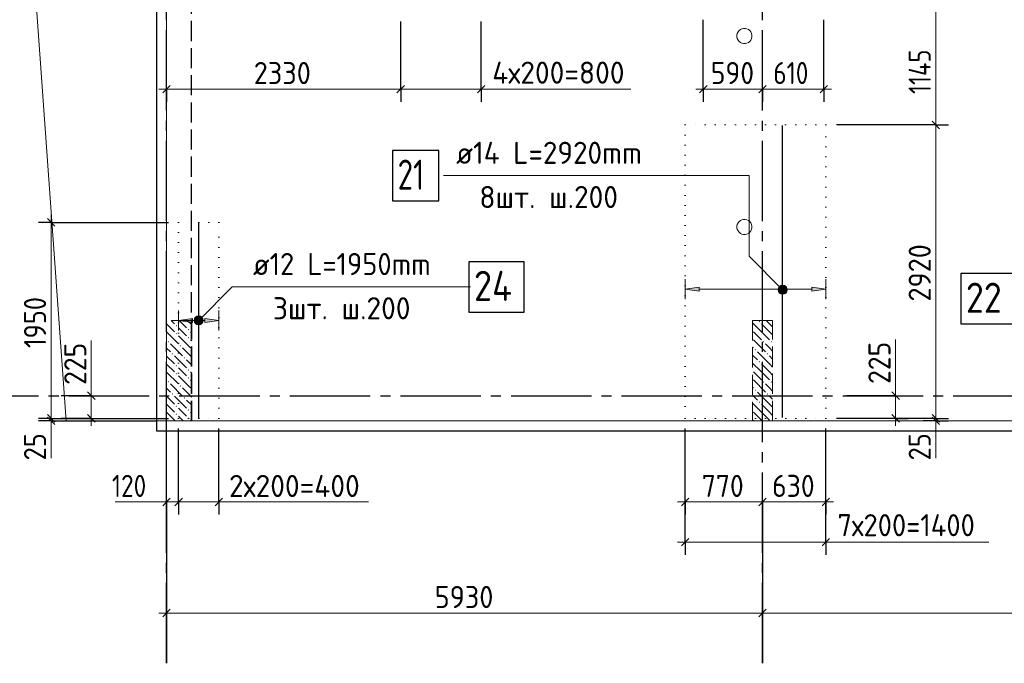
# Model space of a CAD drawing. Header units: millimetres. Extents: x 0 to 42000, y -76 to 29700.
# Tile 3 of 16: x 5368 to 15164, y 6819 to 13225. Entities that reach past the tile are written whole.
import ezdxf

# ---------------------------------------------------------------- set-up
doc = ezdxf.new("R2010")
doc.units = ezdxf.units.MM
for name, pattern in [('______2', [270, 200, -70]), ('______5', [1100, 800, -100, 100, -100]), ('______9', [100, 0, -100])]:
    doc.linetypes.add(name, pattern=pattern)
for name, color, linetype, lineweight in [('Standard', 7, 'Continuous', 25), ('ЖБ Перекрытие верхний уровень', 7, 'Continuous', 18), ('Позиционная метка номер позиции', 7, 'Continuous', 13), ('Примечания', 7, 'Continuous', 13), ('Размерная линия_ общее', 7, 'Continuous', 13)]:
    doc.layers.add(name, color=color, linetype=linetype, lineweight=lineweight)
for name, color, linetype, lineweight, true_color in [('ЖБ Балка Нижележащая', 7, '______2', 18, 0x656565), ('ЖБ Пилон', 7, '______2', 13, 0xa0a0a0), ('Оси', 7, '______5', 13, 0x656565)]:
    doc.layers.add(name, color=color, linetype=linetype, lineweight=lineweight, true_color=true_color)
doc.styles.add('ISOCPEUR', font='txt')

msp = doc.modelspace()

# ---------------------------------------------------------------- hatches: boundary and pattern name
at = {"linetype": 'Continuous', "lineweight": 13, "transparency": 33554687}
for points in [[(12128.7, 10521.7), (11988.7, 10541.7), (12128.7, 10561.7)], [(7088.7, 10212), (6948.7, 10232), (7088.7, 10252)]]:
    msp.add_hatch(color=7, dxfattribs=at).paths.add_polyline_path(points, flags=16)
for points in [[(13248.7, 10521.7), (13388.7, 10541.7), (13248.7, 10561.7)], [(7208.7, 10212), (7348.7, 10232), (7208.7, 10252)]]:
    msp.add_hatch(color=7, dxfattribs=at).paths.add_polyline_path(points)
at = {"layer": 'ЖБ Пилон', "linetype": 'Continuous', "lineweight": 18, "transparency": 33554687}
for points in [[(12720.4, 10219.2), (12726.9, 10225.7), (12733.4, 10219.2), (12726.9, 10212.7)], [(6920.4, 10179.2), (6926.9, 10185.7), (6933.4, 10179.2), (6926.9, 10172.7)], [(6920.4, 10099.2), (6926.9, 10105.7), (6933.4, 10099.2), (6926.9, 10092.7)], [(7040.4, 10139.2), (7046.9, 10145.7), (7053.4, 10139.2), (7046.9, 10132.7)], [(6840.4, 10019.2), (6846.9, 10025.7), (6853.4, 10019.2), (6846.9, 10012.7)], [(7040.4, 10059.2), (7046.9, 10065.7), (7053.4, 10059.2), (7046.9, 10052.7)], [(12760.4, 10019.2), (12766.9, 10025.7), (12773.4, 10019.2), (12766.9, 10012.7)], [(12840.4, 10019.2), (12846.9, 10025.7), (12853.4, 10019.2), (12846.9, 10012.7)], [(6880.4, 9899.2), (6886.9, 9905.7), (6893.4, 9899.2), (6886.9, 9892.7)], [(6960.4, 9979.2), (6966.9, 9985.7), (6973.4, 9979.2), (6966.9, 9972.7)], [(12680.4, 9939.2), (12686.9, 9945.7), (12693.4, 9939.2), (12686.9, 9932.7)], [(12800.4, 9899.2), (12806.9, 9905.7), (12813.4, 9899.2), (12806.9, 9892.7)], [(7000.4, 9859.2), (7006.9, 9865.7), (7013.4, 9859.2), (7006.9, 9852.7)], [(12720.4, 9819.2), (12726.9, 9825.7), (12733.4, 9819.2), (12726.9, 9812.7)], [(6920.4, 9779.2), (6926.9, 9785.7), (6933.4, 9779.2), (6926.9, 9772.7)], [(6920.4, 9699.2), (6926.9, 9705.7), (6933.4, 9699.2), (6926.9, 9692.7)], [(7040.4, 9739.2), (7046.9, 9745.7), (7053.4, 9739.2), (7046.9, 9732.7)], [(6840.4, 9619.2), (6846.9, 9625.7), (6853.4, 9619.2), (6846.9, 9612.7)], [(7040.4, 9659.2), (7046.9, 9665.7), (7053.4, 9659.2), (7046.9, 9652.7)], [(12760.4, 9619.2), (12766.9, 9625.7), (12773.4, 9619.2), (12766.9, 9612.7)], [(12840.4, 9619.2), (12846.9, 9625.7), (12853.4, 9619.2), (12846.9, 9612.7)], [(6880.4, 9499.2), (6886.9, 9505.7), (6893.4, 9499.2), (6886.9, 9492.7)], [(6960.4, 9579.2), (6966.9, 9585.7), (6973.4, 9579.2), (6966.9, 9572.7)], [(12680.4, 9539.2), (12686.9, 9545.7), (12693.4, 9539.2), (12686.9, 9532.7)], [(12800.4, 9499.2), (12806.9, 9505.7), (12813.4, 9499.2), (12806.9, 9492.7)], [(7000.4, 9459.2), (7006.9, 9465.7), (7013.4, 9459.2), (7006.9, 9452.7)], [(12720.4, 9419.2), (12726.9, 9425.7), (12733.4, 9419.2), (12726.9, 9412.7)], [(6920.4, 9379.2), (6926.9, 9385.7), (6933.4, 9379.2), (6926.9, 9372.7)], [(7040.4, 9339.2), (7046.9, 9345.7), (7053.4, 9339.2), (7046.9, 9332.7)], [(6920.4, 9299.2), (6926.9, 9305.7), (6933.4, 9299.2), (6926.9, 9292.7)], [(7040.4, 9259.2), (7046.9, 9265.7), (7053.4, 9259.2), (7046.9, 9252.7)]]:
    msp.add_hatch(color=7, dxfattribs=at).paths.add_polyline_path(points, flags=16)
at = {"layer": 'Позиционная метка номер позиции', "linetype": 'Continuous', "lineweight": 13, "transparency": 33554687}
for points in [[(12926.9, 10504.5), (12970.2, 10579.6), (12915.5, 10524.9)], [(12915.5, 10524.9), (12970.2, 10579.6), (12947.3, 10579.6)], [(12915.5, 10524.9), (12947.3, 10579.6), (12915.5, 10547.8)], [(12915.5, 10547.8), (12947.3, 10579.6), (12926.9, 10568.2)], [(12926.9, 10504.5), (12990.6, 10568.2), (12970.2, 10579.6)], [(12947.3, 10493.1), (12990.6, 10568.2), (12926.9, 10504.5)], [(12947.3, 10493.1), (13002, 10547.8), (12990.6, 10568.2)], [(12970.2, 10493.1), (13002, 10547.8), (12947.3, 10493.1)], [(12970.2, 10493.1), (13002, 10524.9), (13002, 10547.8)], [(13002, 10524.9), (12970.2, 10493.1), (12990.6, 10504.5)], [(7105.5, 10243.5), (7180.5, 10200.2), (7116.9, 10263.8)], [(7105.5, 10220.5), (7160.2, 10188.7), (7105.5, 10243.5)], [(7105.5, 10243.5), (7160.2, 10188.7), (7180.5, 10200.2)], [(7137.3, 10188.7), (7105.5, 10220.5), (7116.9, 10200.2)], [(7105.5, 10220.5), (7137.3, 10188.7), (7160.2, 10188.7)], [(7116.9, 10263.8), (7192, 10220.5), (7137.3, 10275.3)], [(7116.9, 10263.8), (7180.5, 10200.2), (7192, 10220.5)], [(7137.3, 10275.3), (7192, 10220.5), (7192, 10243.5)], [(7137.3, 10275.3), (7192, 10243.5), (7160.2, 10275.3)], [(7160.2, 10275.3), (7192, 10243.5), (7180.5, 10263.8)]]:
    msp.add_hatch(color=7, dxfattribs=at).paths.add_polyline_path(points)

# ---------------------------------------------------------------- linework, layer by layer
at = {"color": 7, "linetype": 'Continuous', "lineweight": 25, "transparency": 33554687}
for p, q in [((12958.7, 9264), (12958.7, 12170)), ((7148.7, 9263), (7148.7, 11201))]:
    msp.add_line(p, q, dxfattribs=at)
at = {"color": 251, "linetype": 'Continuous', "lineweight": 13, "true_color": 0x494949, "transparency": 33554687}
for p, q in [((11988.7, 10541.7), (11988.7, 10641.7)), ((13388.7, 10541.7), (13388.7, 10641.7)), ((11988.7, 10541.7), (12128.7, 10561.7)), ((12128.7, 10521.7), (11988.7, 10541.7)), ((11988.7, 10541.7), (11988.7, 10441.7)), ((11988.7, 10541.7), (11988.7, 10541.7)), ((12128.7, 10561.7), (12128.7, 10521.7)), ((12128.7, 10541.7), (13248.7, 10541.7)), ((13388.7, 10541.7), (13248.7, 10561.7)), ((13248.7, 10561.7), (13248.7, 10521.7)), ((13248.7, 10521.7), (13388.7, 10541.7)), ((13388.7, 10541.7), (13388.7, 10441.7)), ((13388.7, 10541.7), (13388.7, 10541.7)), ((6948.7, 10232), (6948.7, 10332)), ((7348.7, 10232), (7348.7, 10332)), ((6948.7, 10232), (7088.7, 10252)), ((7088.7, 10212), (6948.7, 10232)), ((6948.7, 10232), (6948.7, 10132)), ((6948.7, 10232), (6948.7, 10232)), ((7088.7, 10252), (7088.7, 10212)), ((7088.7, 10232), (7208.7, 10232)), ((7348.7, 10232), (7208.7, 10252)), ((7208.7, 10252), (7208.7, 10212)), ((7208.7, 10212), (7348.7, 10232)), ((7348.7, 10232), (7348.7, 10132)), ((7348.7, 10232), (7348.7, 10232))]:
    msp.add_line(p, q, dxfattribs=at)
at = {"color": 7, "linetype": 'Continuous', "lineweight": 25, "transparency": 33554687}
for points in [[(9077.8, 11422.3), (9537.8, 11422.3), (9537.8, 11922.3), (9077.8, 11922.3), (9077.8, 11422.3)], [(9837.1, 10315.3), (10387.1, 10315.3), (10387.1, 10815.3), (9837.1, 10815.3), (9837.1, 10315.3)], [(14731.8, 10197.3), (15251.8, 10197.3), (15251.8, 10697.3), (14731.8, 10697.3), (14731.8, 10197.3)]]:
    msp.add_lwpolyline(points, dxfattribs=at)
at = {"layer": 'Standard', "color": 7, "linetype": 'Continuous', "lineweight": 18, "transparency": 33554687}
for p, q in [((6828.7, 9232), (6828.7, 18732)), ((12553.9, 13133.1), (12538.7, 13125.8)), ((12570.3, 13136.8), (12553.9, 13133.1)), ((12587.2, 13136.8), (12570.3, 13136.8)), ((12603.6, 13133.1), (12587.2, 13136.8)), ((12618.8, 13125.8), (12603.6, 13133.1)), ((12507.6, 13086.9), (12503.9, 13070.4)), ((12503.9, 13070.4), (12503.9, 13053.6)), ((12503.9, 13053.6), (12507.6, 13037.1)), ((12515, 13102.1), (12507.6, 13086.9)), ((12507.6, 13037.1), (12515, 13021.9)), ((12525.5, 13115.3), (12515, 13102.1)), ((12538.7, 13125.8), (12525.5, 13115.3)), ((12632, 13115.3), (12618.8, 13125.8)), ((12642.5, 13102.1), (12632, 13115.3)), ((12649.8, 13086.9), (12642.5, 13102.1)), ((12642.5, 13021.9), (12649.8, 13037.1)), ((12653.6, 13070.4), (12649.8, 13086.9)), ((12649.8, 13037.1), (12653.6, 13053.6)), ((12653.6, 13053.6), (12653.6, 13070.4)), ((12515, 13021.9), (12525.5, 13008.7)), ((12525.5, 13008.7), (12538.7, 12998.2)), ((12538.7, 12998.2), (12553.9, 12990.9)), ((12553.9, 12990.9), (12570.3, 12987.2)), ((12570.3, 12987.2), (12587.2, 12987.2)), ((12587.2, 12987.2), (12603.6, 12990.9)), ((12603.6, 12990.9), (12618.8, 12998.2)), ((12618.8, 12998.2), (12632, 13008.7)), ((12632, 13008.7), (12642.5, 13021.9)), ((12507.6, 11186.9), (12503.9, 11170.4)), ((12503.9, 11170.4), (12503.9, 11153.6)), ((12515, 11202.1), (12507.6, 11186.9)), ((12525.5, 11215.3), (12515, 11202.1)), ((12538.7, 11225.8), (12525.5, 11215.3)), ((12553.9, 11233.1), (12538.7, 11225.8)), ((12570.3, 11236.8), (12553.9, 11233.1)), ((12587.2, 11236.8), (12570.3, 11236.8)), ((12603.6, 11233.1), (12587.2, 11236.8)), ((12618.8, 11225.8), (12603.6, 11233.1)), ((12632, 11215.3), (12618.8, 11225.8)), ((12642.5, 11202.1), (12632, 11215.3)), ((12649.8, 11186.9), (12642.5, 11202.1)), ((12653.6, 11170.4), (12649.8, 11186.9)), ((12653.6, 11153.6), (12653.6, 11170.4)), ((12503.9, 11153.6), (12507.6, 11137.1)), ((12507.6, 11137.1), (12515, 11121.9)), ((12515, 11121.9), (12525.5, 11108.7)), ((12525.5, 11108.7), (12538.7, 11098.2)), ((12538.7, 11098.2), (12553.9, 11090.9)), ((12553.9, 11090.9), (12570.3, 11087.2)), ((12570.3, 11087.2), (12587.2, 11087.2)), ((12587.2, 11087.2), (12603.6, 11090.9)), ((12603.6, 11090.9), (12618.8, 11098.2)), ((12618.8, 11098.2), (12632, 11108.7)), ((12632, 11108.7), (12642.5, 11121.9)), ((12642.5, 11121.9), (12649.8, 11137.1)), ((12649.8, 11137.1), (12653.6, 11153.6)), ((30361.6, 9232), (6828.7, 9232))]:
    msp.add_line(p, q, dxfattribs=at)
at = {"layer": 'Standard', "color": 7, "linetype": '______9', "lineweight": 13, "transparency": 33554687}
for p, q in [((13388.7, 12177), (11988.7, 12177)), ((11988.7, 12177), (11988.7, 9257)), ((13388.7, 9257), (13388.7, 12177)), ((7348.7, 11207), (6948.7, 11207)), ((6948.7, 11207), (6948.7, 9257)), ((7348.7, 9257), (7348.7, 11207)), ((6948.7, 9257), (7348.7, 9257)), ((11988.7, 9257), (13388.7, 9257))]:
    msp.add_line(p, q, dxfattribs=at)
at = {"layer": 'Standard', "color": 7, "linetype": 'Continuous', "lineweight": 13, "transparency": 33554687}
for points in [[(5829.1, 9232), (37172.1, 9232), (37172.1, 27137.9), (4829.1, 23137.9), (5829.1, 9232)], [(6828.7, 9232), (37172.1, 9232), (37172.1, 25860.3), (6828.7, 25860.3), (6828.7, 9232)]]:
    msp.add_lwpolyline(points, dxfattribs=at)
at = {"layer": 'Standard', "color": 254, "linetype": 'Continuous', "lineweight": 25, "true_color": 0xc4c4ff, "transparency": 33554687}
msp.add_lwpolyline([(6728.7, 9132), (37272.1, 9132), (37272.1, 25960.3), (6728.7, 25960.3), (6728.7, 9132)], dxfattribs=at)
at = {"layer": 'ЖБ Балка Нижележащая', "color": 251, "linetype": '______2', "lineweight": 18, "true_color": 0x656565, "transparency": 33554687}
for p, q in [((6828.7, 18732), (6828.7, 9232)), ((7078.7, 9232), (7078.7, 18732)), ((6828.7, 9232), (7078.7, 9232))]:
    msp.add_line(p, q, dxfattribs=at)
at = {"layer": 'ЖБ Перекрытие верхний уровень', "color": 7, "linetype": 'Continuous', "lineweight": 18, "transparency": 33554687}
for p, q in [((6828.7, 18732), (6828.7, 9232)), ((12553.9, 13133.1), (12538.7, 13125.8)), ((12570.3, 13136.8), (12553.9, 13133.1)), ((12587.2, 13136.8), (12570.3, 13136.8)), ((12603.6, 13133.1), (12587.2, 13136.8)), ((12618.8, 13125.8), (12603.6, 13133.1)), ((12507.6, 13086.9), (12503.9, 13070.4)), ((12503.9, 13070.4), (12503.9, 13053.6)), ((12503.9, 13053.6), (12507.6, 13037.1)), ((12515, 13102.1), (12507.6, 13086.9)), ((12507.6, 13037.1), (12515, 13021.9)), ((12525.5, 13115.3), (12515, 13102.1)), ((12538.7, 13125.8), (12525.5, 13115.3)), ((12632, 13115.3), (12618.8, 13125.8)), ((12642.5, 13102.1), (12632, 13115.3)), ((12649.8, 13086.9), (12642.5, 13102.1)), ((12642.5, 13021.9), (12649.8, 13037.1)), ((12653.6, 13070.4), (12649.8, 13086.9)), ((12649.8, 13037.1), (12653.6, 13053.6)), ((12653.6, 13053.6), (12653.6, 13070.4)), ((12515, 13021.9), (12525.5, 13008.7)), ((12525.5, 13008.7), (12538.7, 12998.2)), ((12538.7, 12998.2), (12553.9, 12990.9)), ((12553.9, 12990.9), (12570.3, 12987.2)), ((12570.3, 12987.2), (12587.2, 12987.2)), ((12587.2, 12987.2), (12603.6, 12990.9)), ((12603.6, 12990.9), (12618.8, 12998.2)), ((12618.8, 12998.2), (12632, 13008.7)), ((12632, 13008.7), (12642.5, 13021.9)), ((12507.6, 11186.9), (12503.9, 11170.4)), ((12503.9, 11170.4), (12503.9, 11153.6)), ((12515, 11202.1), (12507.6, 11186.9)), ((12525.5, 11215.3), (12515, 11202.1)), ((12538.7, 11225.8), (12525.5, 11215.3)), ((12553.9, 11233.1), (12538.7, 11225.8)), ((12570.3, 11236.8), (12553.9, 11233.1)), ((12587.2, 11236.8), (12570.3, 11236.8)), ((12603.6, 11233.1), (12587.2, 11236.8)), ((12618.8, 11225.8), (12603.6, 11233.1)), ((12632, 11215.3), (12618.8, 11225.8)), ((12642.5, 11202.1), (12632, 11215.3)), ((12649.8, 11186.9), (12642.5, 11202.1)), ((12653.6, 11170.4), (12649.8, 11186.9)), ((12653.6, 11153.6), (12653.6, 11170.4)), ((12503.9, 11153.6), (12507.6, 11137.1)), ((12507.6, 11137.1), (12515, 11121.9)), ((12515, 11121.9), (12525.5, 11108.7)), ((12525.5, 11108.7), (12538.7, 11098.2)), ((12538.7, 11098.2), (12553.9, 11090.9)), ((12553.9, 11090.9), (12570.3, 11087.2)), ((12570.3, 11087.2), (12587.2, 11087.2)), ((12587.2, 11087.2), (12603.6, 11090.9)), ((12603.6, 11090.9), (12618.8, 11098.2)), ((12618.8, 11098.2), (12632, 11108.7)), ((12632, 11108.7), (12642.5, 11121.9)), ((12642.5, 11121.9), (12649.8, 11137.1)), ((12649.8, 11137.1), (12653.6, 11153.6)), ((6828.7, 9232), (30361.6, 9232))]:
    msp.add_line(p, q, dxfattribs=at)
at = {"layer": 'ЖБ Пилон', "color": 253, "linetype": '______2', "lineweight": 13, "true_color": 0xa0a0a0, "transparency": 33554687}
for p, q in [((7079.1, 10231.7), (6829.1, 10231.7)), ((6829.1, 10231.7), (6829.1, 9232)), ((7079.1, 9232), (7079.1, 10231.7)), ((12859.1, 10231.7), (12659.1, 10231.7)), ((12659.1, 10231.7), (12659.1, 9232)), ((12859.1, 9232), (12859.1, 10231.7))]:
    msp.add_line(p, q, dxfattribs=at)
at = {"layer": 'ЖБ Пилон', "color": 9, "linetype": 'Continuous', "lineweight": 18, "true_color": 0xc7c7c7, "transparency": 33554687}
for p, q in [((6829.1, 10197.1), (6906.9, 10119.2)), ((6874.5, 10231.7), (6906.9, 10199.2)), ((6954.5, 10231.7), (7026.9, 10159.2)), ((7079.1, 10187.1), (7034.5, 10231.7)), ((12746.9, 10119.2), (12659.1, 10207.1)), ((12746.9, 10199.2), (12826.9, 10119.2)), ((12826.9, 10199.2), (12794.5, 10231.7)), ((12826.9, 10199.2), (12859.1, 10167.1)), ((6829.1, 10117.1), (6946.9, 9999.2)), ((6986.9, 10119.2), (6946.9, 10159.2)), ((7026.9, 10079.2), (6986.9, 10119.2)), ((7066.9, 10119.2), (7079.1, 10107.1)), ((12666.9, 10119.2), (12746.9, 10039.2)), ((12746.9, 10119.2), (12826.9, 10039.2)), ((12826.9, 10119.2), (12859.1, 10087.1)), ((6866.9, 9999.2), (6986.9, 9879.2)), ((6946.9, 10079.2), (7066.9, 9959.2)), ((7066.9, 10039.2), (7079.1, 10027.1)), ((12666.9, 10039.2), (12786.9, 9919.2)), ((12826.9, 9959.2), (12786.9, 9999.2)), ((6866.9, 9919.2), (6829.1, 9957.1)), ((6986.9, 9959.2), (7079.1, 9867.1)), ((12659.1, 9967.1), (12666.9, 9959.2)), ((12826.9, 9799.2), (12706.9, 9919.2)), ((12859.1, 9927.1), (12826.9, 9959.2)), ((6829.1, 9877.1), (6906.9, 9799.2)), ((6829.1, 9797.1), (6906.9, 9719.2)), ((6906.9, 9879.2), (7026.9, 9759.2)), ((7079.1, 9787.1), (7026.9, 9839.2)), ((12659.1, 9887.1), (12706.9, 9839.2)), ((12746.9, 9719.2), (12659.1, 9807.1)), ((12746.9, 9799.2), (12826.9, 9719.2)), ((12826.9, 9879.2), (12859.1, 9847.1)), ((12826.9, 9799.2), (12859.1, 9767.1)), ((6829.1, 9717.1), (6946.9, 9599.2)), ((6986.9, 9719.2), (6946.9, 9759.2)), ((7026.9, 9679.2), (6986.9, 9719.2)), ((7066.9, 9719.2), (7079.1, 9707.1)), ((12666.9, 9719.2), (12746.9, 9639.2)), ((12746.9, 9719.2), (12826.9, 9639.2)), ((12826.9, 9719.2), (12859.1, 9687.1)), ((6946.9, 9679.2), (7066.9, 9559.2)), ((7066.9, 9639.2), (7079.1, 9627.1)), ((12666.9, 9639.2), (12786.9, 9519.2)), ((6866.9, 9519.2), (6829.1, 9557.1)), ((6866.9, 9599.2), (6986.9, 9479.2)), ((6986.9, 9559.2), (7079.1, 9467.1)), ((12659.1, 9567.1), (12666.9, 9559.2)), ((12826.9, 9399.2), (12706.9, 9519.2)), ((12826.9, 9559.2), (12786.9, 9599.2)), ((12859.1, 9527.1), (12826.9, 9559.2)), ((6829.1, 9477.1), (6906.9, 9399.2)), ((6906.9, 9479.2), (7026.9, 9359.2)), ((7079.1, 9387.1), (7026.9, 9439.2)), ((12659.1, 9487.1), (12706.9, 9439.2)), ((12746.9, 9319.2), (12659.1, 9407.1)), ((12826.9, 9479.2), (12859.1, 9447.1)), ((6829.1, 9397.1), (6906.9, 9319.2)), ((6829.1, 9317.1), (6914.1, 9232)), ((6986.9, 9319.2), (6946.9, 9359.2)), ((7026.9, 9279.2), (6986.9, 9319.2)), ((7066.9, 9319.2), (7079.1, 9307.1)), ((12666.9, 9319.2), (12746.9, 9239.2)), ((12746.9, 9399.2), (12826.9, 9319.2)), ((12746.9, 9319.2), (12826.9, 9239.2)), ((12826.9, 9399.2), (12859.1, 9367.1)), ((12826.9, 9319.2), (12859.1, 9287.1)), ((6946.9, 9279.2), (6994.1, 9232)), ((7066.9, 9239.2), (7074.2, 9232)), ((12666.9, 9239.2), (12674.2, 9232))]:
    msp.add_line(p, q, dxfattribs=at)
at = {"layer": 'Оси', "color": 8, "linetype": '______5', "lineweight": -3, "transparency": 33554687}
for p, q in [((6828.7, 6819.3), (6828.7, 19557.3)), ((12758.7, 6819.3), (12758.7, 19514.6)), ((3656, 9482), (30796, 9482))]:
    msp.add_line(p, q, dxfattribs=at)
at = {"layer": 'Оси', "color": 7, "linetype": 'Continuous', "lineweight": 25, "transparency": 33554687}
for p, q in [((6828.7, 8319.3), (6828.7, 6819.3)), ((12758.7, 8319.3), (12758.7, 6819.3))]:
    msp.add_line(p, q, dxfattribs=at)
at = {"layer": 'Позиционная метка номер позиции', "color": 251, "linetype": 'Continuous', "lineweight": 13, "true_color": 0x656565, "transparency": 33554687}
for p, q in [((9958.7, 12533.6), (11448.7, 12533.6)), ((6080.6, 9482), (6080.6, 10032)), ((14082, 9482), (14082, 10042)), ((5680.6, 9232), (5680.6, 8862)), ((14482, 9232), (14482, 8862)), ((6828.7, 8424.8), (6318.7, 8424.8)), ((7348.7, 8424.8), (8838.7, 8424.8)), ((13388.7, 8024.8), (15008.7, 8024.8))]:
    msp.add_line(p, q, dxfattribs=at)
at = {"layer": 'Позиционная метка номер позиции', "color": 7, "linetype": 'Continuous', "lineweight": 13, "transparency": 33554687}
for p, q in [((12926.9, 10568.2), (12926.9, 10568.2)), ((12926.9, 10504.5), (12926.9, 10504.5)), ((12990.6, 10568.2), (12990.6, 10568.2)), ((12990.6, 10504.5), (12990.6, 10504.5)), ((7116.9, 10263.8), (7116.9, 10263.8)), ((7116.9, 10200.2), (7116.9, 10200.2)), ((7180.5, 10263.8), (7180.5, 10263.8)), ((7180.5, 10200.2), (7180.5, 10200.2))]:
    msp.add_line(p, q, dxfattribs=at)
for points in [[(12958.7, 10536.3), (12625.4, 10869.7), (12625.4, 11672.3), (9582.8, 11672.3)], [(7148.7, 10232), (7482.1, 10565.3), (9852.1, 10565.3)]]:
    msp.add_lwpolyline(points, dxfattribs=at)
for centre in [(12958.7, 10536.3), (7148.7, 10232)]:
    msp.add_circle(centre, 45, dxfattribs=at)
at = {"layer": 'Примечания', "color": 253, "linetype": '______2', "lineweight": -3, "true_color": 0xababab, "transparency": 33554687}
msp.add_line((7078.7, 9232), (7078.7, 18732), dxfattribs=at)
at = {"layer": 'Размерная линия_ общее', "color": 251, "linetype": 'Continuous', "lineweight": 13, "true_color": 0x656565, "transparency": 33554687}
for p, q in [((14482, 13322), (14482, 12177)), ((6828.7, 12533.6), (6753.7, 12533.6)), ((6828.7, 12533.6), (9158.7, 12533.6)), ((9158.7, 12533.6), (9958.7, 12533.6)), ((9958.7, 12533.6), (10033.7, 12533.6)), ((12168.7, 12533.6), (12093.7, 12533.6)), ((12758.7, 12533.6), (12168.7, 12533.6)), ((13368.7, 12533.6), (12758.7, 12533.6)), ((13368.7, 12533.6), (13443.7, 12533.6)), ((14482, 12177), (14482, 9257)), ((5680.6, 11207), (5680.6, 11282)), ((6080.6, 9482), (6080.6, 9557)), ((14082, 9482), (14082, 9557)), ((6080.6, 9257), (6080.6, 9482)), ((14082, 9257), (14082, 9482)), ((5680.6, 9257), (5680.6, 9232)), ((5680.6, 9232), (5680.6, 9157)), ((6080.6, 9257), (6080.6, 9182)), ((14082, 9257), (14082, 9182)), ((14482, 9257), (14482, 9232)), ((14482, 9232), (14482, 9157)), ((6828.7, 8424.8), (6753.7, 8424.8)), ((6948.7, 8424.8), (6828.7, 8424.8)), ((7348.7, 8424.8), (6948.7, 8424.8)), ((7348.7, 8424.8), (7423.7, 8424.8)), ((11988.7, 8424.8), (11913.7, 8424.8)), ((11988.7, 8424.8), (12758.7, 8424.8)), ((12758.7, 8424.8), (13388.7, 8424.8)), ((13388.7, 8424.8), (13463.7, 8424.8)), ((11988.7, 8024.8), (11913.7, 8024.8)), ((11988.7, 8024.8), (13388.7, 8024.8)), ((13388.7, 8024.8), (13463.7, 8024.8))]:
    msp.add_line(p, q, dxfattribs=at)
at = {"layer": 'Размерная линия_ общее', "color": 251, "linetype": 'Continuous', "lineweight": -3, "true_color": 0x656565, "transparency": 33554687}
for p, q in [((12168.7, 12533.6), (12168.7, 13222)), ((6828.7, 12533.6), (6828.7, 12658.6)), ((9158.7, 12533.6), (9158.7, 12658.6)), ((9958.7, 12533.6), (9958.7, 12658.6)), ((12168.7, 12533.6), (12168.7, 12658.6)), ((12758.7, 12533.6), (12758.7, 12658.6)), ((13368.7, 12533.6), (13368.7, 12658.6)), ((6828.7, 12533.6), (6828.7, 12408.6)), ((6828.7, 12533.6), (6828.7, 12533.6)), ((9158.7, 12533.6), (9158.7, 12408.6)), ((9958.7, 12533.6), (9958.7, 12408.6)), ((12168.7, 12533.6), (12168.7, 12408.6)), ((12758.7, 12533.6), (12758.7, 12408.6)), ((12758.7, 12533.6), (12758.7, 12533.6)), ((13368.7, 12533.6), (13368.7, 12408.6)), ((14482, 12177), (14357, 12177)), ((14482, 12177), (14607, 12177)), ((5680.6, 11207), (5555.6, 11207)), ((5680.6, 11207), (5805.6, 11207)), ((5680.6, 11207), (6848.7, 11207)), ((6080.6, 9482), (5780.6, 9482)), ((6080.6, 9482), (5955.6, 9482)), ((6080.6, 9482), (6205.6, 9482)), ((14082, 9482), (13595.7, 9482)), ((14082, 9482), (13957, 9482)), ((14082, 9482), (14207, 9482)), ((5680.6, 9257), (5555.6, 9257)), ((5680.6, 9232), (5555.6, 9232)), ((5680.6, 9257), (5805.6, 9257)), ((5680.6, 9257), (6848.7, 9257)), ((5680.6, 9232), (5805.6, 9232)), ((5680.6, 9232), (6728.7, 9232)), ((6080.6, 9257), (5780.6, 9257)), ((6080.6, 9257), (5955.6, 9257)), ((6080.6, 9257), (6205.6, 9257)), ((14082, 9257), (13595.7, 9257)), ((14082, 9257), (13957, 9257)), ((14082, 9257), (14207, 9257)), ((14482, 9257), (14357, 9257)), ((14482, 9232), (14357, 9232)), ((14482, 9232), (14472.2, 9232)), ((14482, 9257), (14607, 9257)), ((14482, 9232), (14607, 9232)), ((11988.7, 8424.8), (11988.7, 9157)), ((11988.7, 8024.8), (11988.7, 9157)), ((13388.7, 8424.8), (13388.7, 9157)), ((13388.7, 8024.8), (13388.7, 9157)), ((6828.7, 8424.8), (6828.7, 8549.8)), ((6948.7, 8424.8), (6948.7, 8549.8)), ((7348.7, 8424.8), (7348.7, 8549.8)), ((11988.7, 8424.8), (11988.7, 8549.8)), ((12758.7, 8424.8), (12758.7, 8549.8)), ((13388.7, 8424.8), (13388.7, 8549.8)), ((6828.7, 8424.8), (6828.7, 8299.8)), ((6948.7, 8424.8), (6948.7, 8299.8)), ((7348.7, 8424.8), (7348.7, 8299.8)), ((11988.7, 8424.8), (11988.7, 8299.8)), ((12758.7, 8424.8), (12758.7, 8299.8)), ((13388.7, 8424.8), (13388.7, 8299.8)), ((11988.7, 8024.8), (11988.7, 8149.8)), ((13388.7, 8024.8), (13388.7, 8149.8)), ((11988.7, 8024.8), (11988.7, 7899.8)), ((13388.7, 8024.8), (13388.7, 7899.8))]:
    msp.add_line(p, q, dxfattribs=at)
at = {"layer": 'Размерная линия_ общее', "color": 251, "linetype": 'Continuous', "lineweight": 25, "true_color": 0x656565, "transparency": 33554687}
for p, q in [((6791.2, 12496.1), (6866.2, 12571.1)), ((9121.2, 12496.1), (9196.2, 12571.1)), ((9921.2, 12496.1), (9996.2, 12571.1)), ((12206.2, 12571.1), (12131.2, 12496.1)), ((12796.2, 12571.1), (12721.2, 12496.1)), ((13406.2, 12571.1), (13331.2, 12496.1)), ((14444.5, 12214.5), (14519.5, 12139.5)), ((5643.1, 11244.5), (5718.1, 11169.5)), ((6118.1, 9444.5), (6043.1, 9519.5)), ((14119.5, 9444.5), (14044.5, 9519.5)), ((5643.1, 9294.5), (5718.1, 9219.5)), ((5643.1, 9269.5), (5718.1, 9194.5)), ((6118.1, 9219.5), (6043.1, 9294.5)), ((14119.5, 9219.5), (14044.5, 9294.5)), ((14444.5, 9294.5), (14519.5, 9219.5)), ((14444.5, 9269.5), (14519.5, 9194.5)), ((6866.2, 8462.3), (6791.2, 8387.3)), ((6986.2, 8462.3), (6911.2, 8387.3)), ((7386.2, 8462.3), (7311.2, 8387.3)), ((11951.2, 8387.3), (12026.2, 8462.3)), ((12721.2, 8387.3), (12796.2, 8462.3)), ((13351.2, 8387.3), (13426.2, 8462.3)), ((11951.2, 7987.3), (12026.2, 8062.3)), ((13351.2, 7987.3), (13426.2, 8062.3))]:
    msp.add_line(p, q, dxfattribs=at)
at = {"layer": 'Размерная линия_ общее', "color": 7, "linetype": 'Continuous', "lineweight": 25, "transparency": 33554687}
for p, q in [((6791.2, 7281.8), (6866.2, 7356.8)), ((12721.2, 7281.8), (12796.2, 7356.8))]:
    msp.add_line(p, q, dxfattribs=at)
at = {"layer": 'Размерная линия_ общее', "color": 253, "linetype": 'Continuous', "lineweight": -3, "true_color": 0xa0a0a0, "transparency": 33554687}
for p, q in [((6828.7, 7319.3), (6828.7, 7444.3)), ((12758.7, 7319.3), (12758.7, 7444.3)), ((6828.7, 7319.3), (6828.7, 7194.3)), ((6828.7, 7319.3), (6828.7, 7019.3)), ((12758.7, 7319.3), (12758.7, 7194.3)), ((12758.7, 7319.3), (12758.7, 7019.3))]:
    msp.add_line(p, q, dxfattribs=at)
at = {"layer": 'Размерная линия_ общее', "color": 7, "linetype": 'Continuous', "lineweight": 13, "transparency": 33554687}
for p, q in [((6828.7, 7319.3), (6753.7, 7319.3)), ((6828.7, 7319.3), (12758.7, 7319.3)), ((12758.7, 7319.3), (19458.7, 7319.3))]:
    msp.add_line(p, q, dxfattribs=at)
at = {"layer": 'Размерная линия_ общее', "color": 251, "linetype": 'Continuous', "lineweight": -3, "true_color": 0x656565, "transparency": 33554687}
for points in [[(9158.7, 12533.6), (9158.7, 12553), (9158.7, 12553), (9158.7, 13207)], [(9958.7, 12533.6), (9958.7, 12554.3), (9958.7, 12554.3), (9958.7, 13207)], [(13368.7, 12533.6), (13368.7, 12861.9), (13368.7, 12861.9), (13368.7, 13222)], [(14482, 12177), (14465, 12177), (14465, 12177), (14465, 12177), (14465, 12177), (13495.7, 12177)], [(14482, 9257), (14465, 9257), (14465, 9257), (13495.7, 9257)], [(6828.7, 8424.8), (6828.7, 8441.4), (6828.7, 8441.4), (6828.7, 9132)], [(6948.7, 8424.8), (6948.7, 8441.3), (6948.7, 8441.3), (6948.7, 9157)], [(7348.7, 8424.8), (7348.7, 8441.1), (7348.7, 8441.1), (7348.7, 9157)], [(12758.7, 8424.8), (12758.7, 8441.8), (12758.7, 8441.8), (12758.7, 8459.3)]]:
    msp.add_lwpolyline(points, dxfattribs=at)
at = {"layer": 'Размерная линия_ общее', "color": 251, "linetype": 'Continuous', "lineweight": 13, "true_color": 0x656565, "transparency": 33554687}
msp.add_lwpolyline([(5680.6, 11207), (5680.6, 9868.1), (5680.6, 9868.1), (5680.6, 9257)], dxfattribs=at)

# ---------------------------------------------------------------- texts
at = {"color": 7, "linetype": 'Continuous', "lineweight": 13, "transparency": 33554687, "attachment_point": 7, "style": 'ISOCPEUR'}
for s, insert, char_height, width in [('\\W0.96;ø14 L=2920mm ', (9709.8, 11789.7), 220, 2172.618), ('\\W0.75;21', (9127.8, 11532.3), 300, 472.289), ('\\W0.97;8шт. ш.200 ', (9940.8, 11349.7), 220, 1712.324), ('\\W0.94;ø12 L=1950mm ', (7689.1, 10682.7), 220, 2104.383), ('\\W0.88;24', (9887.1, 10425.3), 300, 581.998), ('\\W0.87;22', (14781.8, 10307.3), 300, 550.803), ('\\W0.97;3шт. ш.200 ', (7887.1, 10242.7), 220, 1712.324)]:
    msp.add_mtext(s, dxfattribs=dict(at, insert=insert, char_height=char_height, width=width))
at = {"layer": 'Размерная линия_ общее', "color": 251, "linetype": 'Continuous', "lineweight": 25, "true_color": 0x656565, "transparency": 33554687, "char_height": 220, "attachment_point": 7, "rotation": 90, "style": 'ISOCPEUR'}
for s, insert, width in [('\\W0.81;1145', (14432, 12485.5), 638.476), ('\\W0.93;2920', (14432, 10420), 718.094), ('\\W0.87;1950', (5630.6, 9957), 666.903), ('\\W0.91;225', (6030.6, 9589.5), 561.988), ('\\W0.91;225', (14032, 9599.5), 561.981), ('\\W0.87;25', (5630.6, 8838.5), 403.932), ('\\W0.87;25', (14432, 8838.5), 403.932)]:
    msp.add_mtext(s, dxfattribs=dict(at, insert=insert, width=width))
at = {"layer": 'Размерная линия_ общее', "color": 251, "linetype": 'Continuous', "lineweight": 25, "true_color": 0x656565, "transparency": 33554687, "char_height": 220, "attachment_point": 7, "style": 'ISOCPEUR'}
for s, insert, width in [('\\W0.93;2330', (7696.7, 12583.6), 718.087), ('\\W0.97;4х200=800', (10069.1, 12587.5), 1513.526), ('\\W0.91;590', (12243.7, 12583.6), 561.981), ('\\W0.83;610', (12865.7, 12583.6), 508.571), ('\\W0.83;120', (6285.2, 8474.8), 508.571), ('\\W0.97;2х200=400', (7450.3, 8474), 1513.533), ('\\W0.91;770', (12153.7, 8474.8), 561.988), ('\\W0.91;630', (12853.7, 8474.8), 561.988), ('\\W0.94;7х200=1400', (13503.1, 8083.9), 1620.837)]:
    msp.add_mtext(s, dxfattribs=dict(at, insert=insert, width=width))
at = {"layer": 'Размерная линия_ общее', "color": 7, "linetype": 'Continuous', "lineweight": 25, "transparency": 33554687, "insert": (9496.7, 7369.3), "char_height": 220, "width": 718.087, "attachment_point": 7, "style": 'ISOCPEUR'}
msp.add_mtext('\\W0.93;5930', dxfattribs=at)

doc.saveas('drawing.dxf')
